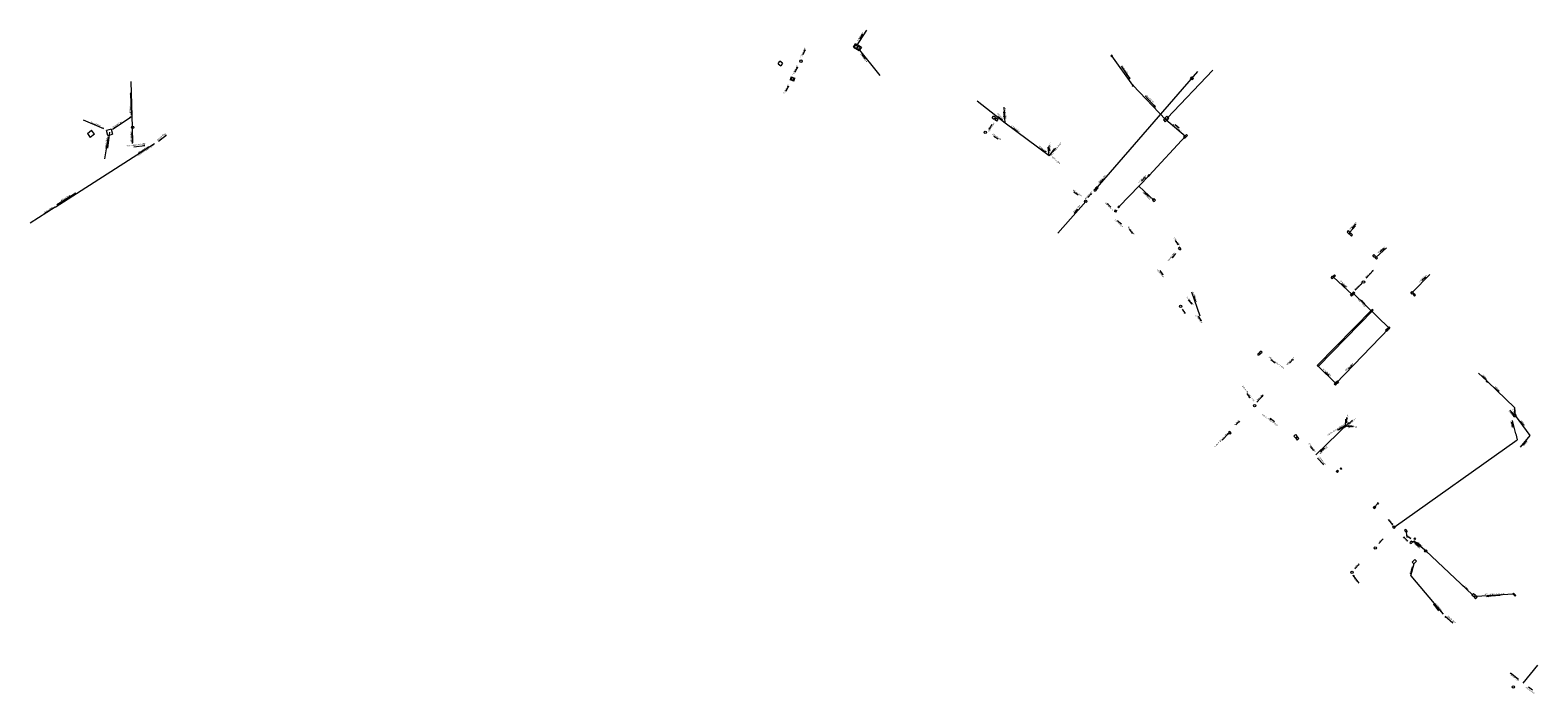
# Model space of a CAD drawing. Header units: millimetres. Extents: x -79464 to -76785, y -3788210 to -3782955.
# Tile 8 of 131: x -79267 to -78826, y -3786080 to -3785886. Entities that reach past the tile are written whole.
import ezdxf
from ezdxf.enums import TextEntityAlignment as Align

# ---------------------------------------------------------------- set-up
doc = ezdxf.new("R2010")
doc.units = ezdxf.units.MM
doc.header["$LTSCALE"] = 8
doc.header["$MEASUREMENT"] = 0
doc.layers.add('SEWER MANHOLE', color=7, linetype='Continuous')
doc.layers.add('STORMWATER MANHOLE', color=7, linetype='Continuous')
doc.styles.add('Style-Arial', font='arial.ttf')

msp = doc.modelspace()

# ---------------------------------------------------------------- linework, layer by layer
at = {"layer": 'SEWER MANHOLE', "color": 45, "lineweight": 15}
for p, q in [((-78981.34, -3785912.82, 3.47), (-78989.62, -3785906.32, 3.44)), ((-78981.34, -3785912.82, 3.47), (-78981.72, -3785908.13, 3.46)), ((-79249.87, -3785915.86, 5.05), (-79248.67, -3785914.88, 4.98)), ((-79247.82, -3785916, 5.05), (-79248.67, -3785914.88, 4.98)), ((-79242.87, -3785914.58, 4.98), (-79244.26, -3785914.94, 5.05)), ((-79243.9, -3785916.43, 4.98), (-79244.26, -3785914.94, 5.05)), ((-79242.87, -3785914.58, 5.05), (-79242.51, -3785916.07, 4.98)), ((-78968.53, -3785922.37, 3.29), (-78981.34, -3785912.82, 3.33)), ((-79259.32, -3785937.43, 5.1), (-79230.23, -3785918.76, 4.69)), ((-79249.87, -3785915.86, 4.98), (-79249.02, -3785916.98, 5.05)), ((-79247.82, -3785916, 4.98), (-79249.02, -3785916.98, 5.05)), ((-79243.36, -3785915.46, 4.66), (-79244.01, -3785920.13, 4.6)), ((-79243.9, -3785916.43, 5.05), (-79242.51, -3785916.07, 4.98)), ((-79259.32, -3785937.43, 5.1), (-79266.6, -3785942.03, 5.1)), ((-78930.33, -3785949.11, 2.51), (-78930.67, -3785949.39, 2.51)), ((-78930.34, -3785949.92, 2.51), (-78930.67, -3785949.39, 2.51)), ((-78930.34, -3785949.92, 2.51), (-78930, -3785949.65, 2.51)), ((-78930.33, -3785949.11, 2.51), (-78930, -3785949.65, 2.51)), ((-78924.33, -3785969.3), (-78926.75, -3785962.31)), ((-78840.49, -3785988.24, 2.46), (-78842.96, -3785985.94, 2.34)), ((-78840.49, -3785988.24, 2.85), (-78840.67, -3785988.4, 2.87)), ((-78840.42, -3785988.65, 2.85), (-78840.67, -3785988.4, 2.87)), ((-78840.49, -3785988.24, 2.87), (-78840.24, -3785988.49, 2.85)), ((-78840.42, -3785988.65, 2.87), (-78840.24, -3785988.49, 2.85)), ((-78840.24, -3785988.49, 2.41), (-78832.42, -3785996.01, 6.61)), ((-78832.25, -3785998.37), (-78833.77, -3785996.85)), ((-78832.28, -3785997.93, 2.87), (-78832.8, -3785998.3, 2.85)), ((-78832.43, -3785998.8, 2.87), (-78832.8, -3785998.3, 2.85)), ((-78832.43, -3785998.8, 2.85), (-78831.91, -3785998.43, 2.87)), ((-78832.28, -3785997.93, 2.85), (-78831.91, -3785998.43, 2.87)), ((-78890.54, -3786009.88, 2.96), (-78880.8, -3786000.38, 3.06)), ((-78882.15, -3786001.48, 2.87), (-78883.84, -3786002.65)), ((-78882.26, -3786001.4, 2.85), (-78881.97, -3786001.17, 2.87)), ((-78882.26, -3786001.4, 2.87), (-78881.87, -3786001.7, 2.85)), ((-78881.58, -3786001.47, 2.85), (-78881.97, -3786001.17, 2.87)), ((-78881.89, -3786001.44, 3.04), (-78879.96, -3786001.36)), ((-78881.88, -3786001.43, 3.04), (-78881.72, -3785999.46)), ((-78881.58, -3786001.47, 2.87), (-78881.87, -3786001.7, 2.85)), ((-78832.01, -3786003.73, 2.62), (-78832.98, -3785999.82, 2.46)), ((-78832.01, -3786003.73, 2.62), (-78831.63, -3786005.52, 2.51)), ((-78862.75, -3786045.3), (-78861.77, -3786041.73, 3.19)), ((-78862.31, -3786041.28, 3.19), (-78861.59, -3786040.53, 3.16)), ((-78862.31, -3786041.28, 3.16), (-78861.8, -3786041.76, 3.19)), ((-78861.08, -3786041.01, 3.16), (-78861.8, -3786041.76, 3.19)), ((-78861.08, -3786041.01, 3.19), (-78861.59, -3786040.53, 3.16)), ((-78862.75, -3786045.3, 3.12), (-78853.23, -3786056.49, 3.18)), ((-78829.86, -3786076.67), (-78825.57, -3786071.48))]:
    msp.add_line(p, q, dxfattribs=at)
for points in [[(-79236.97, -3785910.46), (-79237.18, -3785903.96), (-79237.1, -3785904.28), (-79237.21, -3785904.28), (-79237.18, -3785903.96)], [(-78981.84, -3785909.48), (-78981.71, -3785911.04), (-78981.79, -3785910.72), (-78981.69, -3785910.72), (-78981.71, -3785911.04)], [(-79251.08, -3785911.8), (-79245.1, -3785914.36), (-79245.42, -3785914.29), (-79245.37, -3785914.2), (-79245.1, -3785914.36)], [(-79242.51, -3785914.56), (-79237.1, -3785910.93), (-79237.33, -3785911.16), (-79237.39, -3785911.07), (-79237.1, -3785910.93)], [(-78983.39, -3785910.88), (-78982.18, -3785911.87), (-78982.47, -3785911.71), (-78982.39, -3785911.63), (-78982.18, -3785911.87)], [(-78979.02, -3785914.32), (-78977.78, -3785915.26), (-78978.07, -3785915.11), (-78978, -3785915.03), (-78977.78, -3785915.26)], [(-79244.75, -3785923.22), (-79243.71, -3785916.79), (-79243.71, -3785917.12), (-79243.81, -3785917.1), (-79243.71, -3785916.79)], [(-79236.7, -3785918.74), (-79236.81, -3785915.71), (-79236.74, -3785916.03), (-79236.85, -3785916.03), (-79236.81, -3785915.71)], [(-79236.31, -3785919.72), (-79233.06, -3785919.3), (-79233.32, -3785919.29), (-79233.27, -3785919.37), (-79233.06, -3785919.3)], [(-79229.06, -3785918.03), (-79226.77, -3785916.3), (-79227.12, -3785916.46), (-79226.98, -3785916.58), (-79226.77, -3785916.3)], [(-78968.62, -3785919.45), (-78968.49, -3785921.01), (-78968.57, -3785920.69), (-78968.46, -3785920.69), (-78968.49, -3785921.01)], [(-79234.87, -3785921.64), (-79231.98, -3785919.79), (-79232.18, -3785919.87), (-79232.14, -3785919.92), (-79231.98, -3785919.79)], [(-78970.84, -3785920.34), (-78969.6, -3785921.28), (-78969.89, -3785921.13), (-78969.82, -3785921.05), (-78969.6, -3785921.28)], [(-78967.06, -3785920.3), (-78968.53, -3785922.37), (-78968.77, -3785919.84)], [(-78966.63, -3785920.09), (-78967.6, -3785921.31), (-78967.44, -3785921.03), (-78967.36, -3785921.1), (-78967.6, -3785921.31)], [(-79258.75, -3785936.63), (-79253.21, -3785933.2), (-79253.45, -3785933.42), (-79253.5, -3785933.33), (-79253.21, -3785933.2)], [(-79262.68, -3785939.44), (-79259.92, -3785937.64), (-79260.16, -3785937.74), (-79260.08, -3785937.8), (-79259.92, -3785937.64)], [(-78948.5, -3785941.34), (-78947.34, -3785942.4), (-78947.62, -3785942.22), (-78947.54, -3785942.15), (-78947.34, -3785942.4)], [(-78945.15, -3785943.86), (-78944.17, -3785945.08), (-78944.42, -3785944.86), (-78944.33, -3785944.8), (-78944.17, -3785945.08)], [(-78931.69, -3785947.14), (-78930.8, -3785948.43), (-78931.03, -3785948.19), (-78930.94, -3785948.14), (-78930.8, -3785948.43)], [(-78931.6, -3785950.96), (-78932.52, -3785952.22), (-78932.38, -3785951.93), (-78932.3, -3785952), (-78932.52, -3785952.22)], [(-78936.12, -3785955.9), (-78935.23, -3785957.18), (-78935.46, -3785956.95), (-78935.37, -3785956.9), (-78935.23, -3785957.18)], [(-78926.23, -3785963.32), (-78925.78, -3785964.82), (-78925.93, -3785964.52), (-78925.83, -3785964.5), (-78925.78, -3785964.82)], [(-78927.82, -3785964.55), (-78926.82, -3785965.75), (-78927.07, -3785965.54), (-78926.99, -3785965.48), (-78926.82, -3785965.75)], [(-78924.94, -3785969.34), (-78924.05, -3785970.62), (-78924.28, -3785970.39), (-78924.19, -3785970.33), (-78924.05, -3785970.62)], [(-78841.81, -3785986.79), (-78840.68, -3785987.88), (-78840.78, -3785987.73), (-78840.82, -3785987.8), (-78840.68, -3785987.88)], [(-78838.24, -3785990.19), (-78836.98, -3785991.36), (-78837.14, -3785991.09), (-78837.22, -3785991.25), (-78836.98, -3785991.36)], [(-78881.5, -3785998.99), (-78881.64, -3786000.55), (-78881.67, -3786000.22), (-78881.57, -3786000.24), (-78881.64, -3786000.55)], [(-78833.43, -3785997.4), (-78832.8, -3785998.05), (-78832.88, -3785997.9), (-78832.93, -3785997.99), (-78832.8, -3785998.05)], [(-78832.44, -3785996.66), (-78832.42, -3785997.64), (-78832.44, -3785997.49), (-78832.38, -3785997.51), (-78832.42, -3785997.64)], [(-78832.42, -3785996.01), (-78832.25, -3785998.37), (-78827.89, -3786004.18), (-78830.77, -3786007.63)], [(-78884.18, -3786002.59), (-78882.86, -3786001.76), (-78883.1, -3786001.98), (-78883.15, -3786001.89), (-78882.86, -3786001.76)], [(-78879.46, -3786001.58), (-78881.02, -3786001.57), (-78880.7, -3786001.52), (-78880.7, -3786001.62), (-78881.02, -3786001.57)], [(-78879.76, -3785999.69), (-78880.88, -3786000.77), (-78880.69, -3786000.5), (-78880.62, -3786000.59), (-78880.88, -3786000.77)], [(-78832.76, -3786001.85), (-78833.16, -3786000.34), (-78833.02, -3786000.64), (-78833.13, -3786000.66), (-78833.16, -3786000.34)], [(-78830.72, -3786000.02), (-78829.78, -3786001.27), (-78830.02, -3786001.05), (-78829.93, -3786000.99), (-78829.78, -3786001.27)], [(-78892.16, -3786007.45), (-78891.18, -3786008.66), (-78891.42, -3786008.45), (-78891.34, -3786008.39), (-78891.18, -3786008.66)], [(-78828.91, -3786005.71), (-78829.9, -3786006.92), (-78829.74, -3786006.63), (-78829.66, -3786006.7), (-78829.9, -3786006.92)], [(-78890, -3786010.82), (-78888.23, -3786012.75), (-78888.36, -3786012.5), (-78888.45, -3786012.65), (-78888.23, -3786012.75)], [(-78888.01, -3786007.97), (-78889.14, -3786009.05), (-78888.95, -3786008.78), (-78888.88, -3786008.87), (-78889.14, -3786009.05)], [(-78862.7, -3786044.73), (-78862.19, -3786042.71), (-78862.33, -3786042.94), (-78862.19, -3786042.98), (-78862.19, -3786042.71)], [(-78854.49, -3786055.53), (-78856.03, -3786053.57), (-78855.74, -3786053.76), (-78855.93, -3786053.86), (-78856.03, -3786053.57)], [(-78850.43, -3786059.19), (-78852.7, -3786057.18), (-78852.31, -3786057.31), (-78852.48, -3786057.53), (-78852.7, -3786057.18)], [(-78831.25, -3786075.69), (-78833.58, -3786073.77), (-78833.37, -3786073.84), (-78833.5, -3786073.98), (-78833.58, -3786073.77)], [(-78827.11, -3786078.76), (-78828.3, -3786077.86), (-78828.14, -3786077.93), (-78828.2, -3786077.98), (-78828.3, -3786077.86)]]:
    msp.add_lwpolyline(points, dxfattribs=at)
at = {"layer": 'STORMWATER MANHOLE', "color": 216, "lineweight": 15}
for p, q in [((-79024.83, -3785890.28), (-79021.89, -3785885.58)), ((-79025.72, -3785890.54, 3.35), (-79025.13, -3785889.59, 3.22)), ((-79025.72, -3785890.54, 3.22), (-79024.05, -3785891.56, 3.35)), ((-79025.5, -3785890.6, 3.35), (-79025.18, -3785889.96, 3.22)), ((-79025.5, -3785890.6, 3.22), (-79024.88, -3785890.95, 3.35)), ((-79024.56, -3785890.31, 3.35), (-79025.18, -3785889.96, 3.22)), ((-79023.46, -3785890.61, 3.35), (-79025.13, -3785889.59, 3.22)), ((-79024.56, -3785890.31, 3.22), (-79024.88, -3785890.95, 3.35)), ((-79024.8, -3785891.02, 3.22), (-79024.42, -3785890.41, 3.35)), ((-79024.8, -3785891.02, 3.35), (-79024.18, -3785891.37, 3.22)), ((-79023.81, -3785890.76, 3.22), (-79024.42, -3785890.41, 3.35)), ((-79024.35, -3785891), (-79018.01, -3785898.87)), ((-79023.81, -3785890.76, 3.35), (-79024.18, -3785891.37, 3.22)), ((-79023.46, -3785890.61, 3.22), (-79024.05, -3785891.56, 3.35)), ((-79047.81, -3785895.48, 2.51), (-79047.32, -3785894.7, 2.51)), ((-79047.81, -3785895.48, 2.51), (-79047.02, -3785896.01, 2.51)), ((-79046.53, -3785895.23, 2.51), (-79047.32, -3785894.7, 2.51)), ((-79046.53, -3785895.23, 2.51), (-79047.02, -3785896.01, 2.51)), ((-78933.96, -3785911.39), (-78920.69, -3785897.29)), ((-79043.95, -3785899.27, 2.51), (-79044.3, -3785900.16, 2.51)), ((-79043.24, -3785900.56, 2.51), (-79044.3, -3785900.16, 2.51)), ((-79043.83, -3785899.49, 2.51), (-79044.06, -3785900.03, 2.51)), ((-79043.36, -3785900.27, 2.51), (-79044.06, -3785900.03, 2.51)), ((-79043.95, -3785899.27, 2.51), (-79042.9, -3785899.67, 2.51)), ((-79043.83, -3785899.49, 2.51), (-79043.13, -3785899.74, 2.51)), ((-79043.36, -3785900.27, 2.51), (-79043.13, -3785899.74, 2.51)), ((-79043.24, -3785900.56, 2.51), (-79042.9, -3785899.67, 2.51)), ((-78955.05, -3785932.33, 3.01), (-78925, -3785897.72)), ((-78985.18, -3785911.29, 3.35), (-78984.81, -3785910.72, 3.22)), ((-78984.22, -3785911.09, 3.35), (-78984.81, -3785910.72, 3.22)), ((-78985.18, -3785911.29, 3.22), (-78984.58, -3785911.66, 3.35)), ((-78984.22, -3785911.09, 3.22), (-78984.58, -3785911.66, 3.35)), ((-78984.02, -3785911.22, 3.35), (-78984.4, -3785911.8, 3.22)), ((-78983.83, -3785912.18, 3.35), (-78984.4, -3785911.8, 3.22)), ((-78984.02, -3785911.22, 3.22), (-78983.45, -3785911.6, 3.35)), ((-78983.83, -3785912.18, 3.22), (-78983.45, -3785911.6, 3.35)), ((-78955.41, -3785932.39, 3.22), (-78954.96, -3785931.96, 3.35)), ((-78955.41, -3785932.39, 3.35), (-78955.1, -3785932.7, 3.22)), ((-78954.66, -3785932.27, 3.35), (-78955.1, -3785932.7, 3.22)), ((-78954.66, -3785932.27, 3.22), (-78954.96, -3785931.96, 3.35)), ((-78954.48, -3785931.45, 3.35), (-78954.92, -3785931.85, 3.22)), ((-78954.64, -3785932.19, 3.35), (-78954.92, -3785931.85, 3.22)), ((-78954.64, -3785932.19, 3.22), (-78954.2, -3785931.78, 3.35)), ((-78954.48, -3785931.45, 3.22), (-78954.2, -3785931.78, 3.35)), ((-78937.94, -3785935.34), (-78942.32, -3785931.25)), ((-78957.84, -3785935.72), (-78965.96, -3785944.98)), ((-78948.03, -3785936.96, 2.51), (-78948.45, -3785937.4, 2.51)), ((-78948.23, -3785937.61, 2.51), (-78947.81, -3785937.17, 2.51)), ((-78948.03, -3785936.96, 2.51), (-78947.81, -3785937.17, 2.51)), ((-78938.32, -3785935.32, 2.51), (-78937.9, -3785934.88, 2.51)), ((-78938.32, -3785935.32, 2.51), (-78937.84, -3785935.77, 2.51)), ((-78937.43, -3785935.34, 2.51), (-78937.9, -3785934.88, 2.51)), ((-78937.43, -3785935.34, 2.51), (-78937.84, -3785935.77, 2.51)), ((-78949.19, -3785938.13, 3.35), (-78949.43, -3785938.7, 3.22)), ((-78949.01, -3785938.9, 3.35), (-78949.43, -3785938.7, 3.22)), ((-78949.19, -3785938.13, 3.22), (-78948.77, -3785938.33, 3.35)), ((-78949.01, -3785938.9, 3.22), (-78948.77, -3785938.33, 3.35)), ((-78948.23, -3785937.61, 2.51), (-78948.45, -3785937.4, 2.51)), ((-78881.03, -3785944.26, 2.85), (-78881.38, -3785944.68, 2.87)), ((-78880.77, -3785945.25, 2.85), (-78881.38, -3785944.68, 2.87)), ((-78881.03, -3785944.26, 2.87), (-78880.42, -3785944.83, 2.85)), ((-78880.77, -3785945.25, 2.87), (-78880.42, -3785944.83, 2.85)), ((-78880.35, -3785944.93, 2.87), (-78880.7, -3785945.32, 2.85)), ((-78880.11, -3785945.88, 2.87), (-78880.7, -3785945.32, 2.85)), ((-78880.59, -3785944.67, 2.86), (-78878.92, -3785942.85)), ((-78880.35, -3785944.93, 2.85), (-78879.76, -3785945.49, 2.87)), ((-78880.11, -3785945.88, 2.85), (-78879.76, -3785945.49, 2.87)), ((-78872.84, -3785952.03), (-78869.87, -3785949.31)), ((-78873.55, -3785951.27, 2.87), (-78873.86, -3785951.58, 2.85)), ((-78873.4, -3785952.02, 2.87), (-78873.86, -3785951.58, 2.85)), ((-78873.55, -3785951.27, 2.85), (-78873.1, -3785951.71, 2.87)), ((-78873.4, -3785952.02, 2.85), (-78873.1, -3785951.71, 2.87)), ((-78872.89, -3785951.92, 2.85), (-78873.2, -3785952.22, 2.87)), ((-78872.74, -3785952.65, 2.85), (-78873.2, -3785952.22, 2.87)), ((-78872.89, -3785951.92, 2.87), (-78872.43, -3785952.35, 2.85)), ((-78872.74, -3785952.65, 2.87), (-78872.43, -3785952.35, 2.85)), ((-78886.04, -3785958.07, 2.87), (-78885.61, -3785957.62, 2.85)), ((-78886.04, -3785958.07, 2.85), (-78885.72, -3785958.39, 2.87)), ((-78885.29, -3785957.94, 2.85), (-78885.72, -3785958.39, 2.87)), ((-78885.29, -3785957.94, 2.87), (-78885.61, -3785957.62, 2.85)), ((-78885.56, -3785957.59, 2.85), (-78885.09, -3785957.17, 2.87)), ((-78885.56, -3785957.59, 2.87), (-78885.24, -3785957.88, 2.85)), ((-78885.39, -3785957.92), (-78879.86, -3785962.99, 2.21)), ((-78884.77, -3785957.46, 2.87), (-78885.24, -3785957.88, 2.85)), ((-78884.77, -3785957.46, 2.85), (-78885.09, -3785957.17, 2.87)), ((-78862.27, -3785962.31), (-78857.17, -3785957.09)), ((-78880.37, -3785963.12, 2.85), (-78879.95, -3785962.7, 2.87)), ((-78880.37, -3785963.12, 2.87), (-78880.04, -3785963.45, 2.85)), ((-78879.62, -3785963.03, 2.87), (-78880.04, -3785963.45, 2.85)), ((-78879.62, -3785963.03, 2.85), (-78879.95, -3785962.7, 2.87)), ((-78879.46, -3785962.19, 2.87), (-78879.9, -3785962.67, 2.85)), ((-78879.55, -3785962.98, 2.87), (-78879.9, -3785962.67, 2.85)), ((-78879.55, -3785962.98, 2.85), (-78879.12, -3785962.51, 2.87)), ((-78879.46, -3785962.19, 2.85), (-78879.12, -3785962.51, 2.87)), ((-78862.43, -3785962.03, 2.85), (-78862.75, -3785962.36, 2.87)), ((-78862.3, -3785962.81, 2.85), (-78862.75, -3785962.36, 2.87)), ((-78862.43, -3785962.03, 2.87), (-78861.99, -3785962.47, 2.85)), ((-78862.3, -3785962.81, 2.87), (-78861.99, -3785962.47, 2.85)), ((-78862.08, -3785963, 2.85), (-78861.76, -3785962.68, 2.87)), ((-78862.08, -3785963, 2.87), (-78861.65, -3785963.45, 2.85)), ((-78861.33, -3785963.13, 2.85), (-78861.76, -3785962.68, 2.87)), ((-78861.33, -3785963.13, 2.87), (-78861.65, -3785963.45, 2.85)), ((-78890.11, -3785983.77, 2.85), (-78874.04, -3785967.31, 2.87)), ((-78873.78, -3785967.54, 2.87), (-78889.86, -3785984, 2.85)), ((-78873.78, -3785967.54, 2.85), (-78874.04, -3785967.31, 2.87)), ((-78869.16, -3785972.44, 2.87), (-78869.59, -3785972.88, 2.85)), ((-78869.16, -3785972.44, 2.85), (-78868.82, -3785972.77, 2.87)), ((-78870.15, -3785973.44, 2.85), (-78869.72, -3785973, 2.87)), ((-78870.15, -3785973.44, 2.87), (-78869.8, -3785973.77, 2.85)), ((-78869.37, -3785973.33, 2.87), (-78869.8, -3785973.77, 2.85)), ((-78869.37, -3785973.33, 2.85), (-78869.72, -3785973, 2.87)), ((-78869.25, -3785973.21, 2.87), (-78869.59, -3785972.88, 2.85)), ((-78869.25, -3785973.21, 2.85), (-78868.82, -3785972.77, 2.87)), ((-78906.98, -3785980.01, 3.35), (-78907.52, -3785980.39, 3.22)), ((-78907.29, -3785980.68, 3.35), (-78907.52, -3785980.39, 3.22)), ((-78907.29, -3785980.68, 3.22), (-78906.75, -3785980.29, 3.35)), ((-78906.98, -3785980.01, 3.22), (-78906.75, -3785980.29, 3.35)), ((-78906.46, -3785979.57, 3.22), (-78906.97, -3785979.98, 3.35)), ((-78906.71, -3785980.26, 3.22), (-78906.97, -3785979.98, 3.35)), ((-78906.71, -3785980.26, 3.35), (-78906.2, -3785979.85, 3.22)), ((-78906.46, -3785979.57, 3.35), (-78906.2, -3785979.85, 3.22)), ((-78890.11, -3785983.77, 2.87), (-78889.86, -3785984, 2.85)), ((-78884.69, -3785988.72, 2.87), (-78885.13, -3785989.18, 2.85)), ((-78884.79, -3785989.5, 2.87), (-78885.13, -3785989.18, 2.85)), ((-78884.79, -3785989.5, 2.85), (-78884.35, -3785989.04, 2.87)), ((-78884.69, -3785988.72, 2.85), (-78884.35, -3785989.04, 2.87)), ((-78884.64, -3785988.65, 2.87), (-78884.19, -3785988.2, 2.85)), ((-78884.64, -3785988.65, 2.85), (-78884.28, -3785988.97, 2.87)), ((-78883.84, -3785988.51, 2.85), (-78884.28, -3785988.97, 2.87)), ((-78883.84, -3785988.51, 2.87), (-78884.19, -3785988.2, 2.85)), ((-78896.44, -3786003.96, 2.85), (-78896.96, -3786004.39, 2.87)), ((-78896.5, -3786004.93, 2.85), (-78896.96, -3786004.39, 2.87)), ((-78896.5, -3786004.93, 2.87), (-78895.98, -3786004.5, 2.85)), ((-78896.44, -3786003.96, 2.87), (-78895.98, -3786004.5, 2.85)), ((-78896.39, -3786005.04, 2.87), (-78895.9, -3786004.6, 2.85)), ((-78896.39, -3786005.04, 2.85), (-78895.93, -3786005.56, 2.87)), ((-78895.44, -3786005.13, 2.85), (-78895.93, -3786005.56, 2.87)), ((-78895.44, -3786005.13, 2.87), (-78895.9, -3786004.6, 2.85)), ((-78867.61, -3786031.05, 3.01), (-78831.63, -3786005.52, 2.69)), ((-78884.14, -3786014.36), (-78884.52, -3786014.77, 6.76)), ((-78884.22, -3786015.07), (-78884.52, -3786014.77, 6.76)), ((-78884.22, -3786015.07, 6.76), (-78883.84, -3786014.66)), ((-78884.14, -3786014.36, 6.76), (-78883.84, -3786014.66)), ((-78883.15, -3786013.65), (-78883.38, -3786013.85, 6.76)), ((-78883.15, -3786014.09), (-78883.38, -3786013.85, 6.76)), ((-78883.15, -3786013.65, 6.76), (-78882.92, -3786013.89)), ((-78883.15, -3786014.09, 6.76), (-78882.92, -3786013.89)), ((-78873.31, -3786024.88, 6.76), (-78873.73, -3786025.29)), ((-78873.4, -3786025.61, 6.76), (-78873.73, -3786025.29)), ((-78872.38, -3786024.09), (-78873.44, -3786025.3, 3.01)), ((-78873.4, -3786025.61), (-78872.98, -3786025.2, 6.76)), ((-78873.31, -3786024.88), (-78872.98, -3786025.2, 6.76)), ((-78872.57, -3786024.11, 6.76), (-78872.38, -3786023.91)), ((-78872.57, -3786024.11), (-78872.38, -3786024.28, 6.76)), ((-78872.19, -3786024.08, 6.76), (-78872.38, -3786023.91)), ((-78872.19, -3786024.08), (-78872.38, -3786024.28, 6.76)), ((-78864.04, -3786032.55, 3.04), (-78863.92, -3786034.12, 3.04)), ((-78861.68, -3786035.31, 2.95), (-78862.34, -3786035.36, 3.01)), ((-78858.38, -3786038.01, 3.14), (-78861.68, -3786035.31, 2.94)), ((-78858.38, -3786038.01), (-78844.73, -3786050.89, 3.01)), ((-78832.87, -3786050.64, 3.01), (-78843.42, -3786051.36, 3.01))]:
    msp.add_line(p, q, dxfattribs=at)
for points in [[(-79023.88, -3785888.11), (-79023.07, -3785886.77), (-79023.19, -3785887.08), (-79023.28, -3785887.02), (-79023.07, -3785886.77)], [(-79040.49, -3785892.75), (-79039.87, -3785891.32), (-79039.95, -3785891.64), (-79040.04, -3785891.59), (-79039.87, -3785891.32)], [(-79022.23, -3785893.98), (-79023.19, -3785892.74), (-79022.94, -3785892.97), (-79023.03, -3785893.02), (-79023.19, -3785892.74)], [(-78934.39, -3785911.79), (-78944, -3785901.72), (-78950.23, -3785893.09)], [(-79042.81, -3785897.86), (-79042.14, -3785896.44), (-79042.23, -3785896.76), (-79042.32, -3785896.71), (-79042.14, -3785896.44)], [(-78947.5, -3785896.15), (-78944.9, -3785899.81), (-78945.03, -3785899.32), (-78945.23, -3785899.61), (-78944.9, -3785899.81)], [(-79045.45, -3785903.4), (-79044.78, -3785901.98), (-79044.87, -3785902.3), (-79044.96, -3785902.25), (-79044.78, -3785901.98)], [(-78940.45, -3785904.84), (-78937.41, -3785908.09), (-78937.69, -3785907.55), (-78937.82, -3785907.88), (-78937.41, -3785908.09)], [(-78985.3, -3785913.18), (-78986.11, -3785914.52), (-78985.99, -3785914.21), (-78985.91, -3785914.27), (-78986.11, -3785914.52)], [(-78934.41, -3785911.75), (-78928.67, -3785916.66), (-78939.3, -3785928.15), (-78948.07, -3785937.16)], [(-78930.53, -3785914.3), (-78931.7, -3785913.27), (-78931.42, -3785913.44), (-78931.49, -3785913.51), (-78931.7, -3785913.27)], [(-78984.72, -3785916.58), (-78983.4, -3785917.41), (-78983.7, -3785917.28), (-78983.64, -3785917.2), (-78983.4, -3785917.41)], [(-78953.67, -3785930.29), (-78952.64, -3785929.12), (-78952.81, -3785929.4), (-78952.89, -3785929.32), (-78952.64, -3785929.12)], [(-78941.54, -3785929.74), (-78940.41, -3785928.66), (-78940.6, -3785928.93), (-78940.67, -3785928.85), (-78940.41, -3785928.66)], [(-78961.29, -3785932.91), (-78960, -3785933.79), (-78960.3, -3785933.65), (-78960.23, -3785933.57), (-78960, -3785933.79)], [(-78957.19, -3785934.55), (-78956.16, -3785933.38), (-78956.33, -3785933.66), (-78956.41, -3785933.58), (-78956.16, -3785933.38)], [(-78950.45, -3785937.41), (-78951.53, -3785936.28), (-78951.26, -3785936.48), (-78951.34, -3785936.55), (-78951.53, -3785936.28)], [(-78939.46, -3785934.24), (-78940.6, -3785933.17), (-78940.33, -3785933.35), (-78940.4, -3785933.42), (-78940.6, -3785933.17)], [(-78961.17, -3785939.14), (-78960.14, -3785937.97), (-78960.31, -3785938.25), (-78960.39, -3785938.17), (-78960.14, -3785937.97)], [(-78879.95, -3785943.53), (-78878.86, -3785942.41), (-78879.04, -3785942.68), (-78879.11, -3785942.6), (-78878.86, -3785942.41)], [(-78871.65, -3785950.48), (-78870.52, -3785949.4), (-78870.72, -3785949.66), (-78870.79, -3785949.58), (-78870.52, -3785949.4)], [(-78875.8, -3785958.13), (-78873.72, -3785955.95), (-78873.93, -3785956.07), (-78873.79, -3785956.17), (-78873.72, -3785955.95)], [(-78859.49, -3785958.87), (-78858.37, -3785957.79), (-78858.56, -3785958.06), (-78858.63, -3785957.98), (-78858.37, -3785957.79)], [(-78889.95, -3785983.84), (-78884.66, -3785988.97), (-78869.09, -3785972.81), (-78879.52, -3785962.7)], [(-78882.96, -3785959.71), (-78881.79, -3785960.74), (-78882.07, -3785960.57), (-78881.99, -3785960.49), (-78881.79, -3785960.74)], [(-78878.99, -3785961.72), (-78877.08, -3785959.73), (-78877.23, -3785959.83), (-78877.15, -3785959.89), (-78877.08, -3785959.73)], [(-78929.65, -3785967.27), (-78928.76, -3785968.56), (-78928.99, -3785968.32), (-78928.9, -3785968.27), (-78928.76, -3785968.56)], [(-78876.14, -3785965.69), (-78877.24, -3785964.58), (-78876.97, -3785964.77), (-78877.05, -3785964.84), (-78877.24, -3785964.58)], [(-78903.67, -3785982), (-78902.45, -3785982.97), (-78902.74, -3785982.81), (-78902.67, -3785982.73), (-78902.45, -3785982.97)], [(-78898.19, -3785983.04), (-78897.14, -3785981.88), (-78897.32, -3785982.16), (-78897.39, -3785982.09), (-78897.14, -3785981.88)], [(-78887.8, -3785985.57), (-78886.67, -3785986.64), (-78886.94, -3785986.46), (-78886.86, -3785986.39), (-78886.67, -3785986.64)], [(-78880.95, -3785984.79), (-78879.84, -3785983.69), (-78880.03, -3785983.95), (-78880.1, -3785983.87), (-78879.84, -3785983.69)], [(-78910.7, -3785991.92), (-78909.77, -3785993.17), (-78910.01, -3785992.94), (-78909.92, -3785992.89), (-78909.77, -3785993.17)], [(-78907.75, -3785994.45), (-78905.96, -3785992.41), (-78906.29, -3785992.7), (-78906.15, -3785992.78), (-78905.96, -3785992.41)], [(-78913.92, -3786001.13), (-78912.83, -3786000.02), (-78913.02, -3786000.29), (-78913.09, -3786000.21), (-78912.83, -3786000.02)], [(-78902.65, -3786000.2), (-78903.91, -3785999.27), (-78903.61, -3785999.42), (-78903.68, -3785999.5), (-78903.91, -3785999.27)], [(-78917.92, -3786005.58), (-78916.08, -3786003.67), (-78916.33, -3786003.87), (-78916.25, -3786003.92), (-78916.08, -3786003.67)], [(-78869.4, -3786028.86), (-78868.06, -3786030.41), (-78868.15, -3786030.21), (-78868.24, -3786030.3), (-78868.06, -3786030.41)], [(-78863.6, -3786035.17), (-78864.78, -3786033.96), (-78864.61, -3786034.02), (-78864.73, -3786034.12), (-78864.78, -3786033.96)], [(-78862.72, -3786034.47), (-78863.66, -3786033.8), (-78863.58, -3786033.83), (-78863.62, -3786033.88), (-78863.66, -3786033.8)], [(-78872.1, -3786035.86), (-78870.85, -3786034.51), (-78871.05, -3786034.63), (-78870.98, -3786034.7), (-78870.85, -3786034.51)], [(-78860.21, -3786036.87), (-78861.5, -3786035.82), (-78861.35, -3786035.89), (-78861.43, -3786035.96), (-78861.5, -3786035.82)], [(-78859.81, -3786036.5), (-78861.06, -3786035.5), (-78860.84, -3786035.59), (-78860.96, -3786035.68), (-78861.06, -3786035.5)], [(-78879.1, -3786043.24), (-78877.79, -3786041.87), (-78878.02, -3786042.04), (-78877.93, -3786042.1), (-78877.79, -3786041.87)], [(-78877.83, -3786047.46), (-78879.6, -3786045.08), (-78879.34, -3786045.26), (-78879.52, -3786045.38), (-78879.6, -3786045.08)], [(-78846.06, -3786049.47), (-78847.64, -3786048), (-78847.48, -3786048.08), (-78847.58, -3786048.16), (-78847.64, -3786048)], [(-78836.62, -3786051.08), (-78840.55, -3786051.39), (-78840.1, -3786051.28), (-78840.08, -3786051.49), (-78840.55, -3786051.39)]]:
    msp.add_lwpolyline(points, dxfattribs=at)
for points in [[(-78950.01, -3785893.07), (-78950.25, -3785892.88), (-78950.46, -3785893.09), (-78950.21, -3785893.27)], [(-78943.81, -3785901.78), (-78944.03, -3785901.55), (-78944.19, -3785901.77), (-78943.98, -3785901.99)], [(-78926.8, -3785899.29), (-78926.29, -3785899.75), (-78926.68, -3785900.17), (-78927.19, -3785899.7)], [(-78933.47, -3785911.36), (-78934.07, -3785910.77), (-78934.55, -3785911.25), (-78933.95, -3785911.85)], [(-78934.62, -3785911.37), (-78935.11, -3785911.8), (-78934.58, -3785912.37), (-78934.09, -3785911.94)], [(-78928.87, -3785917.24), (-78928.03, -3785916.41), (-78928.37, -3785916.09), (-78929.21, -3785916.91)], [(-78939.67, -3785928.24), (-78939.42, -3785928.44), (-78939.03, -3785928.06), (-78939.29, -3785927.85)], [(-78915.23, -3786003.53), (-78915.64, -3786003.04), (-78916.01, -3786003.33), (-78915.6, -3786003.82)]]:
    msp.add_lwpolyline(points, close=True, dxfattribs=at)
at = {"layer": 'STORMWATER MANHOLE', "color": 216, "lineweight": 15, "elevation": 4.65}
msp.add_lwpolyline([(-79236.52, -3785918.56), (-79236.62, -3785914.05), (-79237.04, -3785900.66)], dxfattribs=at)
at = {"layer": 'STORMWATER MANHOLE', "color": 216, "lineweight": 15, "elevation": 3.01}
for points in [[(-78864.53, -3786032.03), (-78864.04, -3786032.55), (-78863.69, -3786032.29), (-78864.18, -3786031.77)], [(-78861.6, -3786034.66), (-78861.84, -3786034.46), (-78861.6, -3786034.22), (-78861.36, -3786034.41)], [(-78862.99, -3786035.51), (-78862.66, -3786035.82), (-78862.27, -3786035.42), (-78862.6, -3786035.11)], [(-78844.33, -3786051.46), (-78844.84, -3786051), (-78844.35, -3786050.51), (-78843.85, -3786050.97)], [(-78844.23, -3786051.52), (-78843.78, -3786051.99), (-78843.29, -3786051.51), (-78843.74, -3786051.03)], [(-78832.9, -3786050.61), (-78832.16, -3786051.28), (-78831.98, -3786051.09), (-78832.72, -3786050.42)]]:
    msp.add_lwpolyline(points, close=True, dxfattribs=at)
at = {"layer": 'STORMWATER MANHOLE', "color": 216, "lineweight": 15}
for centre, radius in [((-79041.12, -3785894.66, 3.54), 0.35), ((-79236.62, -3785914.05, 4.69), 0.35), ((-78987.21, -3785915.47, 3.47), 0.35), ((-78957.84, -3785935.72, 3.47), 0.35), ((-78876.57, -3785959.32, 2.58), 0.35), ((-78930.07, -3785966.39, 3.47), 0.35), ((-78908.43, -3785995.49, 3.01), 0.35), ((-78867.61, -3786031.05, 3.47), 0.35), ((-78873.11, -3786037.14, 3.47), 0.35), ((-78861.68, -3786035.31, 2.94), 0.25), ((-78858.38, -3786038.01, 3.14), 0.35), ((-78879.93, -3786044.29, 3.47), 0.35), ((-78832.7, -3786077.81, 3.26), 0.35)]:
    msp.add_circle(centre, radius, dxfattribs=at)

# ---------------------------------------------------------------- texts
at = {"layer": 'SEWER MANHOLE', "color": 1, "style": 'Style-Arial'}
for s, rotation, p in [('150mm pipe', 323, (-78983.99, -3785910.19, 3.18)), ('100mm pipe', 275, (-78981.71, -3785908.49, 3.22)), ('100mm Pipe', 338, (-79248.99, -3785912.74, 4.28)), ('200mm Pipe', 35, (-79242.21, -3785914.36, 4.55)), ('150mm pipe', 323, (-78979.82, -3785913.75, 3.45)), ('100mm Pipe', 83, (-79244.24, -3785920.25, 4.63)), ('200mm @invert 3.49m', 8, (-79238.41, -3785919.85, 4.66)), ('400mm @invert 3.34m', 33, (-79235.06, -3785922.58, 4.76)), ('400mm Pipe', 41, (-79229.23, -3785918.07, 4.69)), ('150mm pipe', 323, (-78971.64, -3785919.77, 3.36)), ('100mm pipe', 275, (-78968.73, -3785918.47, 3.12)), ('100@ invert 1.97m', 232, (-78965.25, -3785918.32, 3.07)), ('400mm Pipe', 32, (-79234.81, -3785921.71, 4.74)), ('150mm pipe', 319, (-78967.85, -3785922.86, 3.28)), ('400mm Pipe', 33, (-79257.43, -3785935.82, 5.01)), ('400mm Pipe', 33, (-79262.52, -3785939.43, 5.17)), ('150mm pipe', 318, (-78949.45, -3785941.27, 2.92)), ('150mm pipe', 309, (-78945.79, -3785943.11, 3.15)), ('100mm pipe', 305, (-78932.28, -3785946.36, 3.01)), ('100mm pipe', 53, (-78933.5, -3785953.3, 3.09)), ('150mm pipe', 310, (-78937.17, -3785955.84, 3.05)), ('150mm pipe', 310, (-78928.48, -3785963.81, 3.02)), ('100mm pipe', 287, (-78926.55, -3785962.39, 3.07)), ('150mm pipe', 310, (-78925.86, -3785969.22, 3.04)), ('150mm', 316, (-78841.87, -3785986.72, 2.47)), ('150mm', 316, (-78838.31, -3785990.14, 2.41)), ('100mm pipe', 265, (-78881.45, -3785998.01, 2.91)), ('250mm', 309, (-78834.19, -3785997.27, 2.76)), ('150mm', 275, (-78833.08, -3785996.22, 6.61)), ('100mm @invert 2.83m', 32, (-78886.97, -3786004.37, 3.08)), ('100mm pipe', 180, (-78878.47, -3786001.55, 3.05)), ('100mm pipe', 224, (-78879.07, -3785998.98, 2.91)), ('250mm', 105, (-78832.75, -3786001.75, 2.68)), ('250mm', 307, (-78830.73, -3785999.99, 2.57)), ('150mm pipe', 309, (-78892.8, -3786006.7, 3.02)), ('100mm pipe', 224, (-78887.33, -3786007.26, 2.95)), ('250mm', 231, (-78828.93, -3786005.69, 2.57)), ('150mm pipe', 309, (-78889.87, -3786010.57, 2.96)), ('150mm', 77, (-78862.65, -3786044.95, 3.09)), ('150mm pipe', 312, (-78855.79, -3786053.54, 3.16)), ('150mm pipe', 321, (-78852.2, -3786057.3, 3.16)), ('150mm pipe', 323, (-78833.75, -3786074.4, 3.23)), ('150mm pipe', 325, (-78829.3, -3786078.17, 3.25))]:
    msp.add_text(s, height=0.4, rotation=rotation, dxfattribs=at).set_placement(p, align=Align.BOTTOM_LEFT)
at = {"layer": 'STORMWATER MANHOLE', "color": 1, "style": 'Style-Arial'}
for s, rotation, p in [('400mm pipe', 59, (-79024.36, -3785888.97, 3.35)), ('550mm pipe', 67, (-79040.84, -3785893.67, 3.51)), ('400mm pipe', 128, (-79021.6, -3785894.74, 3.29)), ('550mm pipe', 65, (-79043.2, -3785898.76, 3.58)), ('250mm pipe', 306, (-78947.5, -3785896.15, 2.79)), ('550mm pipe', 65, (-79045.84, -3785904.3, 5.41)), ('250mm pipe', 318, (-78940.45, -3785904.84, 2.84)), ('400mm', 92, (-79237.03, -3785909.79, 4.64)), ('400mm Pipe', 92, (-79236.71, -3785918.32, 4.63)), ('400mm pipe', 239, (-78984.9, -3785912.51, 3.26)), ('250mm pipe', 139, (-78929.76, -3785914.92, 2.63)), ('400mm pipe', 328, (-78985.31, -3785916.25, 3.36)), ('400mm pipe', 49, (-78953.9, -3785930.58, 3.04)), ('150mm pipe', 44, (-78942.22, -3785930.45, 3.21)), ('400mm pipe', 326, (-78961.72, -3785932.62, 3.16)), ('400mm pipe', 49, (-78957.81, -3785935.31, 3.15)), ('400mm pipe', 49, (-78961.32, -3785939.36, 3.24)), ('400mm pipe', 134, (-78949.74, -3785938.1, 2.89)), ('100mm pipe', 137, (-78938.72, -3785934.89, 3.18)), ('250mm pipe', 46, (-78880.61, -3785944.26, 2.31)), ('250mm pipe', 44, (-78872.34, -3785951.18, 2.29)), ('250mm pipe', 319, (-78883.72, -3785959.09, 2.71)), ('500mm pipe', 47, (-78878.89, -3785961.79, 2.72)), ('600mm pipe', 47, (-78875.72, -3785958.27, 2.5)), ('250mm pipe', 44, (-78860.18, -3785959.58, 2.32)), ('300mm pipe', 135, (-78875.78, -3785966.33, 2.88)), ('400mm @invert 1.21m', 322, (-78904.47, -3785981.42, 2.87)), ('400mm pipe', 48, (-78898.83, -3785983.79, 2.81)), ('300mm pipe', 317, (-78888.54, -3785984.92, 2.94)), ('300mm pipe', 45, (-78881.63, -3785985.5, 2.95)), ('300mm @invert 1.67m', 307, (-78912.22, -3785989.8, 2.95)), ('500mm', 46, (-78907.49, -3785994.06, 2.93)), ('400mm @invert 1.67m', 144, (-78901.53, -3786001.06, 3.08)), ('500mm @invert 3.65m', 46, (-78919.86, -3786007.7, 4.13)), ('500mm ', 46, (-78914.1, -3786001.27, 3.12)), ('350mm', 313, (-78869.39, -3786029.05, 3.1)), ('450mm', 45, (-78871.95, -3786035.83, 3.19)), ('300mm', 138, (-78863.51, -3786034.96, 3.09)), ('300mm', 147, (-78862.32, -3786034.08, 3.02)), ('350mm', 319, (-78861.76, -3786036.26, 3.08)), ('350mm', 319, (-78861, -3786035.67, 3.03)), ('450mm', 45, (-78878.98, -3786043.22, 3.32)), ('450mm', 129, (-78878.21, -3786046.8, 3.33)), ('350mm', 319, (-78847.29, -3786048.47, 3.13)), ('100mm @ invert 2.67m', 3, (-78841.11, -3786051.08, 3.07))]:
    msp.add_text(s, height=0.4, rotation=rotation, dxfattribs=at).set_placement(p, align=Align.BOTTOM_LEFT)

doc.saveas('drawing.dxf')
